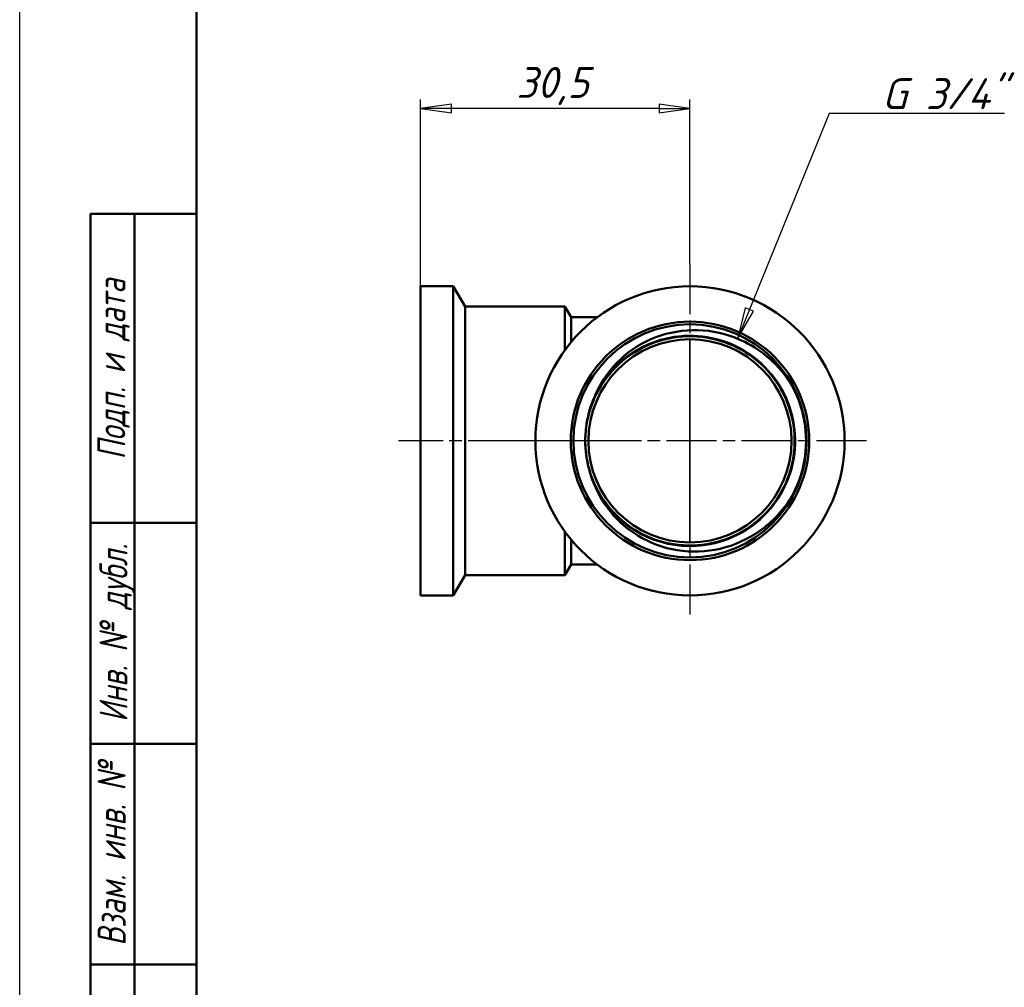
# Model space of a CAD drawing. Header units: millimetres. Extents: x -81 to 698, y -69 to 356.
# Tile 2 of 8: x 0 to 111, y 62 to 172. Entities that reach past the tile are written whole.
import ezdxf
from ezdxf.enums import TextEntityAlignment as Align

# ---------------------------------------------------------------- set-up
doc = ezdxf.new("R2010")
doc.units = ezdxf.units.MM
doc.linetypes.add('CHAIN', pattern=[0.7087, 0.4724, -0.0591, 0.1181, -0.0591])
for name, color, linetype, lineweight in [('Видимые тонкие (ГОСТ)', 7, 'Continuous', 35), ('Видимый контур (ГОСТ)', 7, 'Continuous', 50), ('Кромка (ГОСТ)', 7, 'Continuous', 50), ('Маркер центра (ГОСТ)', 7, 'Continuous', 25), ('Обозначение (ГОСТ)', 7, 'Continuous', 25), ('Осевая линия (ГОСТ)', 7, 'Continuous', 25), ('Размер (ГОСТ)', 7, 'Continuous', 25), ('Эскизная геометрия (ГОСТ)', 7, 'Continuous', 50)]:
    doc.layers.add(name, color=color, linetype=linetype, lineweight=lineweight)
doc.styles.get("Standard").update_dxf_attribs({"font": 'GOST Common Italic.ttf'})
doc.styles.add('Альтернативный текст (ГОСТ)', font='txt', dxfattribs={"width": 0.8})
doc.styles.add('Обычный текст (ГОСТ)', font='GOST Common Italic.ttf')
doc.dimstyles.new('Обычный (ГОСТ)', dxfattribs={"dimtxt": 3.5, "dimasz": 3.5, "dimexe": 1, "dimexo": 0, "dimgap": 0.5, "dimtad": 1, "dimrnd": 1e-08, "dimtxsty": 'Обычный текст (ГОСТ)', "dimblk": 'Filled-1', "dimcen": 0.09, "dimdle": 15, "dimclrd": 256, "dimclre": 256, "dimclrt": 256, "dimazin": 2, "dimtfac": 0.714286, "dimtdec": 3, "dimtmove": 0, "dimatfit": 3, "dimfxl": 1, "dimtolj": 1, "dimlwd": 25, "dimlwe": 25, "dimarcsym": 0})

# ---------------------------------------------------------------- blocks, each defined once
blk = doc.blocks.new('ГОСТ - Доп. графы 1')
at = {"layer": 'Эскизная геометрия (ГОСТ)'}
for p, q in [((-12, 0), (-12, 145)), ((-12, 145), (0, 145)), ((-7, 145), (-7, 0)), ((-12, 110), (-7, 110)), ((-7, 110), (0, 110)), ((-12, 85), (-7, 85)), ((-7, 85), (0, 85)), ((-12, 60), (-7, 60)), ((-7, 60), (0, 60))]:
    blk.add_line(p, q, dxfattribs=at)
at = {"layer": 'Обозначение (ГОСТ)', "char_height": 3.17, "attachment_point": 5, "rotation": 90, "style": 'Альтернативный текст (ГОСТ)'}
for s, insert, width in [('\\fGOST Common|b0|i1;\\H3.1700;Подп. и дата', (-9.37, 127.41), 34.7679), ('\\fGOST Common|b0|i1;\\H3.1700;Инв. № дубл.', (-8.95, 97.55), 24.8438), ('\\fGOST Common|b0|i1;\\H3.1700;Взам. инв. №', (-9.58, 72.53), 24.8669)]:
    blk.add_mtext(s, dxfattribs=dict(at, insert=insert, width=width))
at = {"layer": 'Обозначение (ГОСТ)', "lineweight": 30, "width": 0.8, "flags": 17}
for tag, p in [('Подп._и_дата_2', (-3.53, 127.51)), ('Инв._номер_дубликата', (-3.41, 97.47)), ('Взамен_инв._номера', (-3.46, 72.53)), ('Подп._и_дата_1', (-3.42, 42.35)), ('ИНВЕНТАРНЫЙ_НОМЕР', (-3.33, 12.68))]:
    blk.add_attdef(tag, text='', height=3.17, rotation=90, dxfattribs=at).set_placement(p, align=Align.MIDDLE_CENTER)
blk = doc.blocks.new('Рамки ГОСТ_ граница 297x210')
at = {"layer": 'Кромка (ГОСТ)', "lineweight": 25}
blk.add_line((0, 0), (0, 297), dxfattribs=at)
at = {"layer": 'Кромка (ГОСТ)'}
blk.add_line((20, 292), (20, 5), dxfattribs=at)
blk = doc.blocks.new('Filled-1')
at = {"color": 0}
for p, q in [((0, 0), (-1, 0.143)), ((-1, 0.143), (-1, -0.143)), ((-1, 0), (0, 0)), ((-1, -0.143), (0, 0))]:
    blk.add_line(p, q, dxfattribs=at)
at = {"color": 0, "flags": 128}
blk.add_lwpolyline([(-1, -0.143), (0, 0), (-1, 0.143), (-1, -0.143)], dxfattribs=at)
at = {"color": 0}
blk.add_solid([(-1, -0.143), (0, 0), (-1, 0.143), (-1, -0.143)], dxfattribs=at)
blk = doc.blocks.new('*D10')
at = {"layer": 'Defpoints', "color": 0, "linetype": 'Continuous', "transparency": 16777216}
for p in [(45.39, 161.92), (75.89, 144.28), (45.39, 141.78)]:
    blk.add_point(p, dxfattribs=at)
at = {"layer": 'Размер (ГОСТ)', "linetype": 'Continuous', "lineweight": 25, "transparency": 16777216}
for p, q in [((45.39, 141.78), (45.39, 162.92)), ((75.89, 144.28), (75.89, 162.92)), ((72.39, 161.92), (48.89, 161.92))]:
    blk.add_line(p, q, dxfattribs=at)
at = {"layer": 'Размер (ГОСТ)', "linetype": 'Continuous', "lineweight": 25, "transparency": 16777216, "xscale": 3.5, "yscale": 3.5, "zscale": 3.5, "rotation": 180}
blk.add_blockref('Filled-1', (45.39, 161.92), dxfattribs=at)
at = {"layer": 'Размер (ГОСТ)', "linetype": 'Continuous', "lineweight": 25, "transparency": 16777216, "xscale": 3.5, "yscale": 3.5, "zscale": 3.5}
blk.add_blockref('Filled-1', (75.89, 161.92), dxfattribs=at)
at = {"layer": 'Размер (ГОСТ)', "linetype": 'Continuous', "lineweight": 25, "transparency": 16777216, "insert": (56.24, 166.62), "char_height": 3.5, "attachment_point": 1, "style": 'Обычный текст (ГОСТ)'}
blk.add_mtext('\\A1;30,5', dxfattribs=at)
blk = doc.blocks.new('*D11')
at = {"layer": 'Defpoints', "color": 0, "linetype": 'Continuous', "transparency": 16777216}
for p in [(81.29, 135.91), (76.56, 124.32)]:
    blk.add_point(p, dxfattribs=at)
at = {"layer": 'Размер (ГОСТ)', "linetype": 'Continuous', "lineweight": 25, "transparency": 16777216}
for p, q in [((91.66, 161.34), (82.61, 139.15)), ((111.48, 161.34), (91.66, 161.34))]:
    blk.add_line(p, q, dxfattribs=at)
at = {"layer": 'Размер (ГОСТ)', "linetype": 'Continuous', "lineweight": 25, "transparency": 16777216, "xscale": 3.5, "yscale": 3.5, "zscale": 3.5, "rotation": 247.8052156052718}
blk.add_blockref('Filled-1', (81.29, 135.91), dxfattribs=at)
at = {"layer": 'Размер (ГОСТ)', "linetype": 'Continuous', "lineweight": 25, "transparency": 16777216, "insert": (95.5, 165.35), "char_height": 3.5, "attachment_point": 1, "style": 'Обычный текст (ГОСТ)'}
blk.add_mtext('\\A1; \\fGOST Common|b0|i1;\\H3.5000;G 3/4"', dxfattribs=at)

msp = doc.modelspace()

# ---------------------------------------------------------------- linework, layer by layer
at = {"layer": 'Видимые тонкие (ГОСТ)'}
msp.add_line((75.8785, 135.7842), (75.8785, 112.7842), dxfattribs=at)
for points, knots in [([(65.5416, 130.2556), (66.9718, 132.7336), (69.3222, 134.6661), (72.0298, 135.5902), (74.7372, 136.5142), (77.7783, 136.422), (80.4247, 135.3358), (83.0708, 134.2497), (85.2995, 132.1791), (86.5771, 129.6199), (87.8545, 127.061), (88.1699, 124.0357), (87.4479, 121.2683), (86.7259, 118.5012), (84.973, 116.0159), (82.6087, 114.4072), (80.2446, 112.7987), (77.2897, 112.0806), (74.4511, 112.4246), (71.6127, 112.7686), (68.9152, 114.1716), (67.0039, 116.298), (66.463, 116.8997), (65.9864, 117.558), (65.58, 118.2573)], [0.52343247, 0.52343247, 0.52343247, 0.52343247, 1.24190149, 1.24190149, 1.24190149, 1.96028619, 1.96028619, 1.96028619, 2.67858773, 2.67858773, 2.67858773, 3.39680728, 3.39680728, 3.39680728, 4.114946, 4.114946, 4.114946, 4.83300507, 4.83300507, 4.83300507, 5.55098563, 5.55098563, 5.55098563, 5.75418181, 5.75418181, 5.75418181, 5.75418181]), ([(87.2255, 130.8639), (88.7652, 128.2111), (89.3312, 125.0072), (88.7938, 121.9874), (88.5303, 120.5069), (88.0026, 119.0763), (87.2549, 117.7718)], [2.61572767, 2.61572767, 2.61572767, 2.61572767, 3.31771952, 3.31771952, 3.31771952, 3.66188661, 3.66188661, 3.66188661, 3.66188661])]:
    msp.add_open_spline(points, degree=3, knots=knots, dxfattribs=at)
at = {"layer": 'Видимый контур (ГОСТ)'}
for p, q in [((45.3885, 141.7842), (45.3885, 106.7842)), ((49.0895, 141.7842), (45.3885, 141.7842)), ((49.0895, 141.7842), (49.0895, 106.7842)), ((50.4174, 139.4842), (49.0895, 141.7842)), ((50.4174, 139.4842), (50.4174, 109.0842)), ((61.7338, 139.4842), (50.4174, 139.4842)), ((61.7338, 139.4842), (61.7338, 134.5747)), ((62.4266, 138.2842), (61.7338, 139.4842)), ((62.4266, 135.4658), (62.4266, 138.2842)), ((65.3885, 138.2842), (62.4266, 138.2842)), ((61.7338, 113.9937), (61.7338, 109.0842)), ((62.4266, 110.2842), (62.4266, 113.1026)), ((62.4266, 110.2842), (61.7338, 109.0842)), ((65.3885, 110.2842), (62.4266, 110.2842)), ((50.4174, 109.0842), (49.0895, 106.7842)), ((61.7338, 109.0842), (50.4174, 109.0842)), ((49.0895, 106.7842), (45.3885, 106.7842))]:
    msp.add_line(p, q, dxfattribs=at)
for radius in [17.5, 13.5, 13.2, 13.2, 11.5]:
    msp.add_circle((75.8885, 124.2842), radius, dxfattribs=at)
msp.add_arc((75.8885, 124.2842), 11.8548, 178.476614, 181.842582, dxfattribs=at)
for points, knots in [([(64.048, 123.9031), (64.0892, 122.5953), (64.3425, 121.2945), (64.8075, 120.0713), (65.842, 117.3503), (67.9167, 115.0397), (70.511, 113.7192), (73.0614, 112.4211), (76.09, 112.0905), (78.8605, 112.808), (81.6233, 113.5235), (84.1049, 115.2747), (85.705, 117.6379), (87.3013, 119.9957), (88.0063, 122.942), (87.6502, 125.767), (87.2807, 128.6972), (85.77, 131.4685), (83.5073, 133.3666), (81.3203, 135.2011), (78.4531, 136.205), (75.5994, 136.1354), (72.758, 136.0661), (69.9548, 134.9334), (67.8628, 133.0091), (65.7701, 131.0841), (64.4074, 128.3837), (64.1022, 125.5567), (64.0679, 125.2386), (64.0464, 124.9191), (64.0379, 124.5993)], [-6.25102619, -6.25102619, -6.25102619, -6.25102619, -5.91986968, -5.91986968, -5.91986968, -5.18320948, -5.18320948, -5.18320948, -4.45898834, -4.45898834, -4.45898834, -3.73674971, -3.73674971, -3.73674971, -3.0161808, -3.0161808, -3.0161808, -2.26878262, -2.26878262, -2.26878262, -1.54641201, -1.54641201, -1.54641201, -0.82712246, -0.82712246, -0.82712246, -0.10754664, -0.10754664, -0.10754664, -0.02658809, -0.02658809, -0.02658809, -0.02658809]), ([(65.5416, 130.2556), (66.2614, 131.6483), (67.2484, 132.8856), (69.6594, 134.9346), (71.067, 135.7185), (74.1289, 136.7162), (75.7569, 136.9103), (79.0244, 136.6668), (80.6316, 136.2208), (83.145, 134.9636), (84.1052, 134.3077), (85.8356, 132.7492), (86.5953, 131.8511), (87.2255, 130.8639)], [0, 0, 0, 0, 0.47030769, 0.47030769, 0.94887056, 0.94887056, 1.43568577, 1.43568577, 1.93075055, 1.93075055, 2.27751745, 2.27751745, 2.62825354, 2.62825354, 2.62825354, 2.62825354]), ([(87.2255, 130.8639), (87.5645, 130.333), (88.049, 129.4612), (88.8666, 127.0107), (89.0845, 125.6689), (89.0883, 124.3209)], [0, 0, 0, 0, 0.188956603, 0.188956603, 0.394433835, 0.394433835, 0.394433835, 0.394433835]), ([(64.0379, 124.5993), (64.0661, 125.7063), (64.2425, 126.8013), (64.8709, 128.8956), (65.2548, 129.7006), (65.5416, 130.2556)], [0.031125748, 0.031125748, 0.031125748, 0.031125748, 0.363831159, 0.363831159, 0.685771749, 0.685771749, 0.685771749, 0.685771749]), ([(65.5751, 118.2552), (65.2852, 118.8085), (64.8969, 119.6112), (64.2568, 121.702), (64.0742, 122.7961), (64.0398, 123.903)], [0, 0, 0, 0, 0.187399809, 0.187399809, 0.38112248, 0.38112248, 0.38112248, 0.38112248]), ([(89.0883, 124.3209), (89.092, 122.9731), (88.8817, 121.6302), (88.0778, 119.1752), (87.598, 118.3005), (87.262, 117.7677)], [0, 0, 0, 0, 0.404345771, 0.404345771, 0.776285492, 0.776285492, 0.776285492, 0.776285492]), ([(87.262, 117.7677), (86.3597, 116.3368), (85.1887, 115.0943), (82.4559, 113.1486), (80.9268, 112.4555), (77.7147, 111.7057), (76.0653, 111.6461), (72.8646, 112.163), (71.3426, 112.7241), (69.0402, 114.1343), (68.1888, 114.8277), (66.7046, 116.4148), (66.0761, 117.2988), (65.5751, 118.2552)], [0, 0, 0, 0, 0.50750976, 0.50750976, 1.00675794, 1.00675794, 1.49774183, 1.49774183, 1.98045869, 1.98045869, 2.30890122, 2.30890122, 2.63336612, 2.63336612, 2.63336612, 2.63336612])]:
    msp.add_open_spline(points, degree=3, knots=knots, dxfattribs=at)
at = {"layer": 'Маркер центра (ГОСТ)', "linetype": 'CHAIN', "ltscale": 11.993792}
for p, q in [((75.8885, 144.2842), (75.8885, 104.2842)), ((95.8885, 124.2842), (55.8885, 124.2842))]:
    msp.add_line(p, q, dxfattribs=at)
at = {"layer": 'Осевая линия (ГОСТ)', "linetype": 'CHAIN', "ltscale": 11.993792}
msp.add_line((64.9266, 124.2842), (42.8885, 124.2842), dxfattribs=at)

# ---------------------------------------------------------------- block references
for name, p in [('Рамки ГОСТ_ граница 297x210', (0, 0)), ('ГОСТ - Доп. графы 1', (20, 5))]:
    msp.add_blockref(name, p)

# ---------------------------------------------------------------- dimensions: what is measured, and where the dimension line sits
at = {"layer": 'Размер (ГОСТ)', "linetype": 'Continuous', "lineweight": 25}
dim = msp.add_linear_dim(base=(45.3885, 161.9166), p1=(75.8885, 144.2842), p2=(45.3885, 141.7842), angle=180, dimstyle='Обычный (ГОСТ)', override={"dimgap": 0.5, "dimdec": 2, "dimtol": 0, "dimlim": 0, "dimtp": 0, "dimtm": 0, "dimtdec": 3, "dimtofl": 0, "dimatfit": 1}, dxfattribs=at)
dim.commit()
dim.dimension.update_dxf_attribs({"geometry": '*D10', "text_midpoint": (60.6385, 161.9166), "dimtype": 160})
dim = msp.add_radius_dim(center=(76.5587, 124.3171), mpoint=(81.2866, 135.9054), text=' \\fGOST Common|b0|i1;\\H3.5000;G 3/4"', dimstyle='Обычный (ГОСТ)', override={"dimgap": 0.5, "dimtih": 1, "dimtoh": 1, "dimdec": 2, "dimlfac": 1, "dimcen": 0, "dimtol": 0, "dimlim": 0, "dimtp": 0, "dimtm": 0, "dimtdec": 3, "dimtofl": 0}, dxfattribs=at)
dim.commit()
dim.dimension.update_dxf_attribs({"geometry": '*D11', "text_midpoint": (103.4902, 161.3432), "dimtype": 164})

doc.saveas('drawing.dxf')
